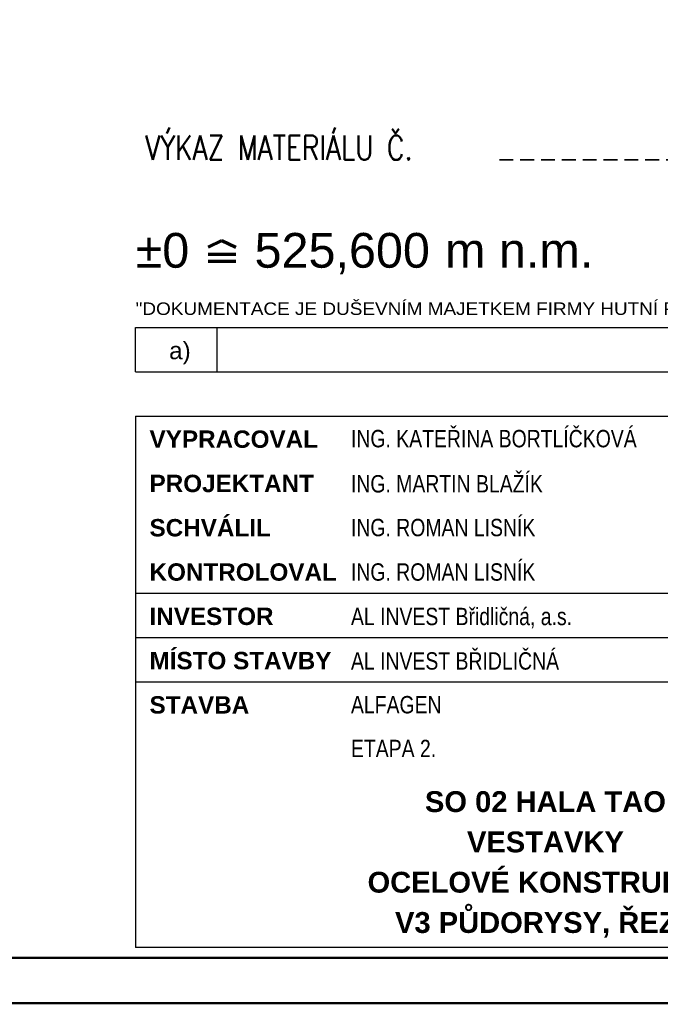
# Paper-space layout 'Layout1' of a CAD drawing. Extents: x -2 to 935, y -36 to 422.
# Tile 34 of 63: x 546 to 639, y 0 to 142. Entities that reach past the tile are written whole.
import ezdxf
from ezdxf.enums import TextEntityAlignment as Align

# ---------------------------------------------------------------- set-up
doc = ezdxf.new("R2010")
doc.units = 0
doc.linetypes.add('SKRYTÁOK1', pattern=[3, 2, -1])
doc.layers.get('DEFPOINTS').update_dxf_attribs({"color": 132, "linetype": 'CONTINUOUS'})
doc.layers.add('RAMECEK_HP', color=251, linetype='CONTINUOUS')
doc.layers.add('RAZITKO_HP', color=222, linetype='CONTINUOUS')
doc.layers.add('SS_TEXT35', color=2, linetype='CONTINUOUS', lineweight=35)
doc.styles.add('RAZITKO_HP_ARIAL', font='arial.ttf')
doc.styles.add('RAZITKO_HP_ARIAL_B', font='arialbd.ttf')
doc.styles.add('RAZITKO_HP_ARIAL_N', font='arial.ttf', dxfattribs={"width": 0.8})
doc.styles.add('ROMANS', font='romans.shx', dxfattribs={"width": 0.8})

# ---------------------------------------------------------------- blocks, each defined once
blk = doc.blocks.new('*U6')
at = {"layer": 'DEFPOINTS'}
blk.add_lwpolyline([(743, 0), (533, 0), (533, 297), (743, 297)], close=True, dxfattribs=at)
at = {"layer": 'RAMECEK_HP', "lineweight": 35, "const_width": 0.35}
for points in [[(0, 420), (0, 0), (743, 0), (743, 420)], [(6.5, 413.5), (6.5, 6.5), (736.5, 6.5), (736.5, 413.5)]]:
    blk.add_lwpolyline(points, close=True, dxfattribs=at)
at = {"layer": 'DEFPOINTS', "style": 'ROMANS', "width": 0.8}
blk.add_attdef('TISK', text='', height=10, dxfattribs=at).set_placement((743, -33), align=Align.RIGHT)
blk = doc.blocks.new('0_HP')
at = {"layer": 'RAZITKO_HP', "lineweight": 70}
for p, q in [((-166.58, 105.79), (-164.58, 106.79)), ((-164.58, 106.79), (-162.58, 105.79)), ((-166.58, 104.79), (-162.58, 104.79)), ((-166.58, 103.79), (-162.58, 103.79))]:
    blk.add_line(p, q, dxfattribs=at)
at = {"layer": 'RAZITKO_HP', "lineweight": 70, "style": 'RAZITKO_HP_ARIAL'}
blk.add_text('%%P0', height=5, dxfattribs=at).set_placement((-177, 102.85))
blk = doc.blocks.new('text_HP')
at = {"layer": 'RAZITKO_HP', "lineweight": 25}
blk.add_line((-177, 94.25), (-5, 94.25), dxfattribs=at)
at = {"layer": 'RAZITKO_HP', "lineweight": 18, "style": 'RAZITKO_HP_ARIAL', "width": 1.085}
blk.add_text('"DOKUMENTACE JE DUŠEVNÍM MAJETKEM FIRMY HUTNÍ PROJEKT Frýdek-Místek a.s. A NESMÍ BÝT POUŽITA BEZ JEJÍHO VĚDOMÍ."', height=1.8, dxfattribs=at).set_placement((-177, 96.05))

psp = doc.layouts.get("Layout1")

# ---------------------------------------------------------------- linework, layer by layer
at = {"layer": 'RAZITKO_HP', "lineweight": 25}
for p, q in [((563, 90.875), (563, 97.25)), ((574.75, 90.875), (574.75, 97.25)), ((563, 90.875), (735, 90.875)), ((563, 84.5), (680, 84.5)), ((563, 84.5), (563, 8)), ((563, 59), (680, 59)), ((563, 52.625), (680, 52.625)), ((563, 46.25), (680, 46.25)), ((680, 8), (563, 8))]:
    psp.add_line(p, q, dxfattribs=at)
at = {"layer": 'SS_TEXT35', "linetype": 'SKRYTÁOK1'}
psp.add_line((615.3734, 121.3579), (695.3734, 121.3579), dxfattribs=at)

# ---------------------------------------------------------------- block references
at = {"layer": 'RAMECEK_HP'}
psp.add_blockref('*U6', (0, 0), dxfattribs=at)
at = {"layer": 'RAZITKO_HP'}
for name in ['0_HP', 'text_HP']:
    psp.add_blockref(name, (740, 3), dxfattribs=at)

# ---------------------------------------------------------------- texts
at = {"layer": 'RAZITKO_HP', "lineweight": 70, "style": 'RAZITKO_HP_ARIAL'}
for s, p in [('525,600', (580.1198, 105.85)), ('m n.m.', (607.5454, 105.85))]:
    psp.add_text(s, height=5, dxfattribs=at).set_placement(p)
at = {"layer": 'RAZITKO_HP', "lineweight": 25, "style": 'RAZITKO_HP_ARIAL'}
psp.add_text('a)', height=2.5, dxfattribs=at).set_placement((569.375, 92.675), align=Align.CENTER)
at = {"layer": 'RAZITKO_HP', "lineweight": 35, "style": 'RAZITKO_HP_ARIAL_B'}
for s, p in [('VYPRACOVAL', (565, 79.925)), ('PROJEKTANT', (565, 73.55)), ('SCHVÁLIL', (565, 67.175)), ('KONTROLOVAL', (565, 60.8)), ('INVESTOR', (565, 54.425)), ('MÍSTO STAVBY', (565, 48.05)), ('STAVBA', (565, 41.675))]:
    psp.add_text(s, height=2.5, dxfattribs=at).set_placement(p)
at = {"layer": 'RAZITKO_HP', "style": 'RAZITKO_HP_ARIAL_N', "width": 0.8}
for s, p in [('ING. KATEŘINA BORTLÍČKOVÁ', (594, 80)), ('ING. MARTIN BLAŽÍK', (594, 73.5)), ('ING. ROMAN LISNÍK', (594, 67.2)), ('ING. ROMAN LISNÍK', (594, 60.8)), ('AL INVEST Břidličná, a.s.', (594, 54.4)), ('AL INVEST BŘIDLIČNÁ', (594, 48)), ('ALFAGEN', (594, 41.7)), ('ETAPA 2.', (594, 35.4))]:
    psp.add_text(s, height=2.5, dxfattribs=at).set_placement(p)
at = {"layer": 'RAZITKO_HP', "style": 'RAZITKO_HP_ARIAL_B'}
for s, p in [('SO 02 HALA TAO', (622, 29)), ('VESTAVKY', (622, 23.2)), ('OCELOVÉ KONSTRUKCE', (622, 17.4)), ('V3 PŮDORYSY, ŘEZY', (622, 11.6))]:
    psp.add_text(s, height=3, dxfattribs=at).set_placement(p, align=Align.MIDDLE_CENTER)
at = {"layer": 'SS_TEXT35', "style": 'ROMANS', "width": 0.8}
psp.add_text('VÝKAZ MATERIÁLU Č.', height=3.5, dxfattribs=at).set_placement((564.3734, 121.3579))

doc.saveas('drawing.dxf')
